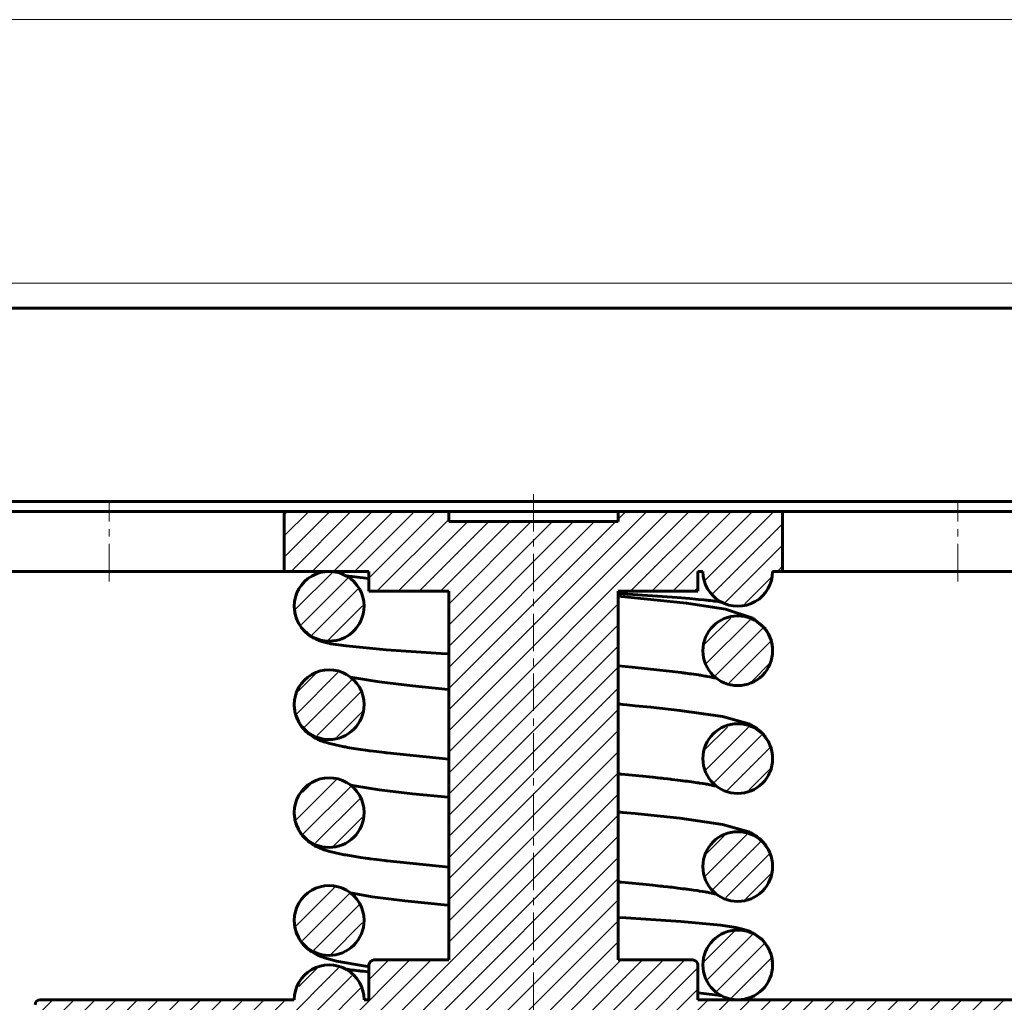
# Model space of a CAD drawing. Header units: millimetres. Extents: x 0 to 469, y 0 to 350.
# Tile 3 of 4: x 113 to 310, y 153 to 350. Entities that reach past the tile are written whole.
import ezdxf

# ---------------------------------------------------------------- set-up
doc = ezdxf.new("R2010")
doc.units = ezdxf.units.MM
for name, pattern in [('K5LT_AXLED', [12, 7.5, -1.5, 1.5, -1.5]), ('K5LT_BASIC', [0]), ('K5LT_THIN', [0]), ('K5LT_THIN_INCLUDED_TO_HATCHING', [0])]:
    doc.linetypes.add(name, pattern=pattern)
doc.layers.add('Системный слой (1)', color=251, linetype='Continuous', true_color=0x6c6c6c)

# ---------------------------------------------------------------- blocks, each defined once
blk = doc.blocks.new('U0')
at = {"layer": 'Системный слой (1)', "color": 143, "linetype": 'K5LT_BASIC', "lineweight": 60, "true_color": 0x33acca}
for start, end in [(0.0055, 180.0082), (180.0082, 281.5032), (281.5032, 0.0056)]:
    blk.add_arc((174.67, 232.17), 7, start, end, dxfattribs=at)
blk = doc.blocks.new('U1')
at = {"layer": 'Системный слой (1)', "color": 143, "linetype": 'K5LT_BASIC', "lineweight": 60, "true_color": 0x33acca}
for start, end in [(0.0079, 180.0055), (180.0055, 270), (270, 0.0079)]:
    blk.add_arc((256.67, 160.17), 7, start, end, dxfattribs=at)
blk = doc.blocks.new('U2')
at = {"layer": 'Системный слой (1)', "color": 143, "linetype": 'K5LT_BASIC', "lineweight": 60, "true_color": 0x33acca}
for start, end in [(0.0039, 180.0054), (180.0054, 270), (270, 0.0039)]:
    blk.add_arc((174.67, 190.75), 7, start, end, dxfattribs=at)
blk = doc.blocks.new('U3')
at = {"layer": 'Системный слой (1)', "color": 143, "linetype": 'K5LT_BASIC', "lineweight": 60, "true_color": 0x33acca}
for start, end in [(0.0039, 180.0054), (180.0054, 270), (270, 0.0039)]:
    blk.add_arc((174.67, 212.42), 7, start, end, dxfattribs=at)
blk = doc.blocks.new('U4')
at = {"layer": 'Системный слой (1)', "color": 143, "linetype": 'K5LT_BASIC', "lineweight": 60, "true_color": 0x33acca}
for start, end in [(0.0349, 180.0067), (180.0067, 270), (270, 0.0349)]:
    blk.add_arc((256.67, 179.92), 7, start, end, dxfattribs=at)
blk = doc.blocks.new('U5')
at = {"layer": 'Системный слой (1)', "color": 143, "linetype": 'K5LT_BASIC', "lineweight": 60, "true_color": 0x33acca}
for start, end in [(0.0349, 180.0067), (180.0067, 270), (270, 0.0349)]:
    blk.add_arc((256.67, 223.25), 7, start, end, dxfattribs=at)
blk = doc.blocks.new('U6')
at = {"layer": 'Системный слой (1)', "color": 143, "linetype": 'K5LT_BASIC', "lineweight": 60, "true_color": 0x33acca}
for start, end in [(0.0349, 180.0067), (180.0067, 270), (270, 0.0349)]:
    blk.add_arc((256.67, 201.59), 7, start, end, dxfattribs=at)
blk = doc.blocks.new('U7')
at = {"layer": 'Системный слой (1)', "color": 143, "linetype": 'K5LT_BASIC', "lineweight": 60, "true_color": 0x33acca}
for start, end in [(0.0039, 180.0054), (180.0054, 270), (270, 0.0039)]:
    blk.add_arc((174.67, 169.09), 7, start, end, dxfattribs=at)
blk = doc.blocks.new('U8')
at = {"layer": 'Системный слой (1)', "color": 143, "linetype": 'K5LT_BASIC', "lineweight": 60, "true_color": 0x33acca}
for p, q in [((177.98, 238.34), (177.98, 238.34)), ((177.98, 238.34), (177.98, 238.34)), ((177.98, 238.34), (177.98, 238.34)), ((177.98, 238.34), (177.98, 238.34)), ((177.98, 238.34), (177.98, 238.34)), ((177.98, 238.34), (177.98, 238.34)), ((177.98, 238.34), (177.98, 238.34)), ((177.98, 238.34), (177.99, 238.33)), ((177.99, 238.33), (178.01, 238.33)), ((178.01, 238.33), (178.04, 238.33)), ((178.04, 238.33), (178.11, 238.31)), ((178.11, 238.31), (178.25, 238.29)), ((178.25, 238.29), (178.56, 238.24)), ((178.56, 238.24), (179.28, 238.15)), ((179.28, 238.15), (180.9, 237.95)), ((180.9, 237.95), (182.66, 237.77)), ((182.66, 237.77), (182.66, 237.77)), ((182.66, 237.77), (182.66, 237.77)), ((182.66, 237.77), (182.66, 237.77)), ((182.66, 237.77), (182.66, 237.77)), ((182.66, 237.77), (182.66, 237.77)), ((182.66, 237.77), (182.66, 237.77)), ((182.66, 237.77), (182.66, 237.77)), ((182.66, 237.77), (182.67, 237.77)), ((182.67, 237.77), (182.67, 237.77))]:
    blk.add_line(p, q, dxfattribs=at)
blk = doc.blocks.new('U9')
at = {"layer": 'Системный слой (1)', "color": 143, "linetype": 'K5LT_BASIC', "lineweight": 60, "true_color": 0x33acca}
for p, q in [((177.98, 159.34), (178, 159.33)), ((178, 159.33), (178.02, 159.33)), ((178.02, 159.33), (178.02, 159.33)), ((178.02, 159.33), (178.03, 159.33)), ((178.03, 159.33), (178.03, 159.33)), ((178.03, 159.33), (178.03, 159.33)), ((178.03, 159.33), (178.03, 159.33)), ((178.03, 159.33), (178.04, 159.33)), ((178.04, 159.33), (178.04, 159.33)), ((178.04, 159.33), (178.05, 159.32)), ((178.05, 159.32), (178.06, 159.32)), ((178.06, 159.32), (178.07, 159.32)), ((178.07, 159.32), (178.07, 159.32)), ((178.07, 159.32), (178.09, 159.32)), ((178.09, 159.32), (178.12, 159.31)), ((178.12, 159.31), (178.18, 159.3)), ((178.18, 159.3), (178.31, 159.28)), ((178.31, 159.28), (178.6, 159.24)), ((178.6, 159.24), (179.25, 159.15)), ((179.25, 159.15), (179.28, 159.15)), ((179.28, 159.15), (179.33, 159.14)), ((179.33, 159.14), (179.44, 159.12)), ((179.44, 159.12), (179.66, 159.1)), ((179.66, 159.1), (180.12, 159.04)), ((180.12, 159.04), (180.54, 158.99)), ((180.54, 158.99), (180.56, 158.99)), ((180.56, 158.99), (180.62, 158.98)), ((180.62, 158.98), (180.74, 158.97)), ((180.74, 158.97), (180.98, 158.94)), ((180.98, 158.94), (181.48, 158.89)), ((181.48, 158.89), (182.51, 158.79)), ((182.51, 158.79), (182.67, 158.77))]:
    blk.add_line(p, q, dxfattribs=at)
blk = doc.blocks.new('U10')
at = {"layer": 'Системный слой (1)', "color": 143, "linetype": 'K5LT_BASIC', "lineweight": 60, "true_color": 0x33acca}
for p, q in [((167.67, 232.17), (167.76, 231.02)), ((167.76, 231.02), (167.76, 231)), ((167.76, 231), (167.77, 230.96)), ((167.77, 230.96), (167.79, 230.86)), ((167.79, 230.86), (167.82, 230.68)), ((167.82, 230.68), (167.91, 230.32)), ((167.91, 230.32), (168.03, 229.92)), ((168.03, 229.92), (168.04, 229.9)), ((168.04, 229.9), (168.05, 229.86)), ((168.05, 229.86), (168.08, 229.77)), ((168.08, 229.77), (168.15, 229.6)), ((168.15, 229.6), (168.29, 229.26)), ((168.29, 229.26), (168.46, 228.9)), ((168.46, 228.9), (168.47, 228.88)), ((168.47, 228.88), (168.5, 228.84)), ((168.5, 228.84), (168.54, 228.76)), ((168.54, 228.76), (168.63, 228.6)), ((168.63, 228.6), (168.82, 228.29)), ((168.82, 228.29), (169.03, 227.97)), ((169.03, 227.97), (169.05, 227.96)), ((169.05, 227.96), (169.07, 227.92)), ((169.07, 227.92), (169.13, 227.85)), ((169.13, 227.85), (169.23, 227.71)), ((169.23, 227.71), (169.46, 227.45)), ((169.46, 227.45), (169.93, 226.96)), ((169.93, 226.96), (170.89, 226.19)), ((170.89, 226.19), (171.22, 225.98)), ((171.22, 225.98), (171.23, 225.98)), ((171.23, 225.98), (171.23, 225.97)), ((171.23, 225.97), (171.23, 225.97)), ((171.23, 225.97), (171.24, 225.97)), ((171.24, 225.97), (171.24, 225.97)), ((171.24, 225.97), (171.24, 225.97)), ((171.24, 225.97), (171.25, 225.96)), ((171.25, 225.96), (171.25, 225.96)), ((171.25, 225.96), (171.26, 225.96)), ((171.26, 225.96), (171.27, 225.95)), ((171.27, 225.95), (171.3, 225.94)), ((171.3, 225.94), (171.34, 225.91)), ((171.34, 225.91), (171.44, 225.85)), ((171.44, 225.85), (171.63, 225.75)), ((171.63, 225.75), (171.87, 225.63)), ((171.87, 225.63), (171.92, 225.61)), ((171.92, 225.61), (171.94, 225.6)), ((171.94, 225.6), (171.95, 225.59)), ((171.95, 225.59), (171.98, 225.57)), ((171.98, 225.57), (172, 225.57)), ((172, 225.57), (172.01, 225.56)), ((172.01, 225.56), (172.01, 225.56)), ((172.01, 225.56), (172.02, 225.56)), ((172.02, 225.56), (172.03, 225.55)), ((172.03, 225.55), (172.06, 225.54)), ((172.06, 225.54), (172.08, 225.53)), ((172.08, 225.53), (172.09, 225.53)), ((172.09, 225.53), (172.1, 225.52)), ((172.1, 225.52), (172.12, 225.51)), ((172.12, 225.51), (172.14, 225.51)), ((172.14, 225.51), (172.2, 225.48)), ((172.2, 225.48), (172.26, 225.45)), ((172.26, 225.45), (172.37, 225.41)), ((172.37, 225.41), (172.57, 225.32)), ((172.57, 225.32), (172.97, 225.18)), ((172.97, 225.18), (173.69, 224.97)), ((173.69, 224.97), (175.03, 224.66)), ((175.03, 224.66), (178.06, 224.21)), ((178.06, 224.21), (186.1, 223.45)), ((186.1, 223.45), (197.12, 222.71)), ((197.12, 222.71), (198.67, 222.62))]:
    blk.add_line(p, q, dxfattribs=at)
blk = doc.blocks.new('U11')
at = {"layer": 'Системный слой (1)', "color": 143, "linetype": 'K5LT_BASIC', "lineweight": 60, "true_color": 0x33acca}
for p, q in [((167.67, 169.08), (167.76, 167.94)), ((167.76, 167.94), (167.76, 167.92)), ((167.76, 167.92), (167.77, 167.87)), ((167.77, 167.87), (167.79, 167.78)), ((167.79, 167.78), (167.82, 167.59)), ((167.82, 167.59), (167.91, 167.23)), ((167.91, 167.23), (168.02, 166.83)), ((168.02, 166.83), (168.03, 166.81)), ((168.03, 166.81), (168.05, 166.77)), ((168.05, 166.77), (168.08, 166.68)), ((168.08, 166.68), (168.14, 166.5)), ((168.14, 166.5), (168.28, 166.16)), ((168.28, 166.16), (168.45, 165.8)), ((168.45, 165.8), (168.46, 165.78)), ((168.46, 165.78), (168.48, 165.74)), ((168.48, 165.74), (168.52, 165.66)), ((168.52, 165.66), (168.61, 165.5)), ((168.61, 165.5), (168.8, 165.19)), ((168.8, 165.19), (169.02, 164.86)), ((169.02, 164.86), (169.03, 164.85)), ((169.03, 164.85), (169.05, 164.81)), ((169.05, 164.81), (169.1, 164.75)), ((169.1, 164.75), (169.2, 164.62)), ((169.2, 164.62), (169.4, 164.37)), ((169.4, 164.37), (169.81, 163.92)), ((169.81, 163.92), (170.07, 163.66)), ((170.07, 163.66), (170.59, 163.22)), ((170.59, 163.22), (170.87, 163.01)), ((170.87, 163.01), (171.1, 162.85)), ((171.1, 162.85), (171.84, 162.41)), ((171.84, 162.41), (172.48, 162.09)), ((172.48, 162.09), (173.71, 161.61)), ((173.71, 161.61), (176.15, 160.95)), ((176.15, 160.95), (181.94, 159.95)), ((181.94, 159.95), (182.67, 159.85))]:
    blk.add_line(p, q, dxfattribs=at)
blk = doc.blocks.new('U12')
at = {"layer": 'Системный слой (1)', "color": 143, "linetype": 'K5LT_BASIC', "lineweight": 60, "true_color": 0x33acca}
for p, q in [((232.91, 176.83), (232.67, 176.86)), ((233.11, 176.81), (232.91, 176.83)), ((233.24, 176.8), (233.11, 176.81)), ((233.33, 176.79), (233.24, 176.8)), ((237.61, 176.38), (233.33, 176.79)), ((239.63, 176.17), (237.61, 176.38)), ((240.6, 176.07), (239.63, 176.17)), ((241.08, 176.01), (240.6, 176.07)), ((241.32, 175.99), (241.08, 176.01)), ((241.43, 175.98), (241.32, 175.99)), ((241.49, 175.97), (241.43, 175.98)), ((241.75, 175.94), (241.49, 175.97)), ((242.64, 175.84), (241.75, 175.94)), ((243.08, 175.79), (242.64, 175.84)), ((243.29, 175.76), (243.08, 175.79)), ((243.4, 175.75), (243.29, 175.76)), ((243.45, 175.75), (243.4, 175.75)), ((244.65, 175.6), (243.45, 175.75)), ((245.65, 175.48), (244.65, 175.6)), ((246.13, 175.42), (245.65, 175.48)), ((246.36, 175.38), (246.13, 175.42)), ((246.48, 175.37), (246.36, 175.38)), ((246.54, 175.36), (246.48, 175.37)), ((247.82, 175.18), (246.54, 175.36)), ((248.5, 175.09), (247.82, 175.18)), ((248.82, 175.04), (248.5, 175.09)), ((248.98, 175.01), (248.82, 175.04)), ((249.06, 175), (248.98, 175.01)), ((249.1, 174.99), (249.06, 175)), ((249.64, 174.91), (249.1, 174.99)), ((250.1, 174.83), (249.64, 174.91)), ((250.32, 174.79), (250.1, 174.83)), ((250.43, 174.77), (250.32, 174.79)), ((250.48, 174.77), (250.43, 174.77)), ((250.51, 174.76), (250.48, 174.77)), ((251.04, 174.66), (250.51, 174.76)), ((251.37, 174.6), (251.04, 174.66)), ((251.53, 174.57), (251.37, 174.6)), ((251.61, 174.55), (251.53, 174.57)), ((251.65, 174.55), (251.61, 174.55)), ((251.67, 174.54), (251.65, 174.55)), ((251.68, 174.54), (251.67, 174.54)), ((251.94, 174.48), (251.68, 174.54)), ((252.09, 174.45), (251.94, 174.48)), ((252.38, 174.38), (252.09, 174.45))]:
    blk.add_line(p, q, dxfattribs=at)
blk = doc.blocks.new('U13')
at = {"layer": 'Системный слой (1)', "color": 143, "linetype": 'K5LT_BASIC', "lineweight": 60, "true_color": 0x33acca}
for p, q in [((167.67, 212.35), (167.67, 212.42)), ((167.67, 212.22), (167.67, 212.35)), ((167.67, 212.16), (167.67, 212.22)), ((167.67, 212.13), (167.67, 212.16)), ((167.67, 212.12), (167.67, 212.13)), ((167.7, 211.72), (167.67, 212.12)), ((167.75, 211.34), (167.7, 211.72)), ((167.78, 211.15), (167.75, 211.34)), ((167.79, 211.06), (167.78, 211.15)), ((167.8, 211.01), (167.79, 211.06)), ((167.81, 210.99), (167.8, 211.01)), ((167.9, 210.59), (167.81, 210.99)), ((168.01, 210.23), (167.9, 210.59)), ((168.06, 210.05), (168.01, 210.23)), ((168.1, 209.96), (168.06, 210.05)), ((168.11, 209.92), (168.1, 209.96)), ((168.12, 209.89), (168.11, 209.92)), ((168.27, 209.53), (168.12, 209.89)), ((168.42, 209.19), (168.27, 209.53)), ((168.51, 209.02), (168.42, 209.19)), ((168.55, 208.94), (168.51, 209.02)), ((168.58, 208.9), (168.55, 208.94)), ((168.59, 208.87), (168.58, 208.9)), ((168.82, 208.49), (168.59, 208.87)), ((169.01, 208.2), (168.82, 208.49)), ((169.11, 208.06), (169.01, 208.2)), ((169.16, 207.99), (169.11, 208.06)), ((169.19, 207.96), (169.16, 207.99)), ((169.2, 207.94), (169.19, 207.96)), ((169.34, 207.76), (169.2, 207.94)), ((169.59, 207.48), (169.34, 207.76)), ((169.71, 207.35), (169.59, 207.48)), ((169.77, 207.29), (169.71, 207.35)), ((169.8, 207.26), (169.77, 207.29)), ((169.82, 207.24), (169.8, 207.26)), ((170.08, 206.99), (169.82, 207.24)), ((170.39, 206.71), (170.08, 206.99)), ((170.54, 206.59), (170.39, 206.71)), ((170.62, 206.53), (170.54, 206.59)), ((170.66, 206.5), (170.62, 206.53)), ((170.68, 206.49), (170.66, 206.5)), ((170.97, 206.27), (170.68, 206.49)), ((171.34, 206.03), (170.97, 206.27)), ((171.51, 205.93), (171.34, 206.03)), ((171.6, 205.88), (171.51, 205.93)), ((171.64, 205.85), (171.6, 205.88)), ((171.66, 205.84), (171.64, 205.85)), ((172.08, 205.62), (171.66, 205.84)), ((172.42, 205.45), (172.08, 205.62)), ((172.59, 205.37), (172.42, 205.45)), ((172.68, 205.34), (172.59, 205.37)), ((172.72, 205.32), (172.68, 205.34)), ((172.74, 205.31), (172.72, 205.32)), ((172.89, 205.25), (172.74, 205.31)), ((173.08, 205.17), (172.89, 205.25)), ((173.21, 205.12), (173.08, 205.17)), ((173.3, 205.09), (173.21, 205.12)), ((173.37, 205.06), (173.3, 205.09)), ((173.44, 205.04), (173.37, 205.06)), ((173.52, 205.01), (173.44, 205.04)), ((173.67, 204.96), (173.52, 205.01)), ((174.57, 204.68), (173.67, 204.96)), ((176.19, 204.27), (174.57, 204.68)), ((176.82, 204.14), (176.19, 204.27)), ((177.4, 204.02), (176.82, 204.14)), ((177.7, 203.96), (177.4, 204.02)), ((177.85, 203.94), (177.7, 203.96)), ((177.93, 203.92), (177.85, 203.94)), ((177.96, 203.92), (177.93, 203.92)), ((178.32, 203.85), (177.96, 203.92)), ((179.15, 203.71), (178.32, 203.85)), ((180.97, 203.42), (179.15, 203.71)), ((181.95, 203.28), (180.97, 203.42)), ((182.46, 203.21), (181.95, 203.28)), ((182.72, 203.18), (182.46, 203.21)), ((182.85, 203.16), (182.72, 203.18)), ((182.91, 203.15), (182.85, 203.16)), ((184.15, 202.99), (182.91, 203.15)), ((185.26, 202.85), (184.15, 202.99)), ((185.83, 202.79), (185.26, 202.85)), ((186.11, 202.75), (185.83, 202.79)), ((186.26, 202.74), (186.11, 202.75)), ((186.33, 202.73), (186.26, 202.74)), ((198.67, 201.47), (186.33, 202.73))]:
    blk.add_line(p, q, dxfattribs=at)
blk = doc.blocks.new('U14')
at = {"layer": 'Системный слой (1)', "color": 143, "linetype": 'K5LT_BASIC', "lineweight": 60, "true_color": 0x33acca}
for p, q in [((178.95, 174.62), (183.29, 173.85)), ((183.29, 173.85), (189.89, 173.03)), ((189.89, 173.03), (198.42, 172.17)), ((198.42, 172.17), (198.67, 172.15))]:
    blk.add_line(p, q, dxfattribs=at)
blk = doc.blocks.new('U15')
at = {"layer": 'Системный слой (1)', "color": 143, "linetype": 'K5LT_BASIC', "lineweight": 60, "true_color": 0x33acca}
for p, q in [((232.67, 234.2), (246.39, 232.78)), ((246.39, 232.78), (254.23, 231.59)), ((254.23, 231.59), (259.7, 229.81)), ((259.7, 229.81), (262.22, 227.61)), ((262.22, 227.61), (262.24, 227.59)), ((262.24, 227.59), (262.26, 227.55)), ((262.26, 227.55), (262.32, 227.47)), ((262.32, 227.47), (262.42, 227.32)), ((262.42, 227.32), (262.63, 227)), ((262.63, 227), (262.82, 226.66)), ((262.82, 226.66), (262.83, 226.64)), ((262.83, 226.64), (262.85, 226.6)), ((262.85, 226.6), (262.89, 226.51)), ((262.89, 226.51), (262.97, 226.35)), ((262.97, 226.35), (263.13, 226)), ((263.13, 226), (263.27, 225.63)), ((263.27, 225.63), (263.27, 225.6)), ((263.27, 225.6), (263.29, 225.56)), ((263.29, 225.56), (263.32, 225.47)), ((263.32, 225.47), (263.37, 225.29)), ((263.37, 225.29), (263.47, 224.92)), ((263.47, 224.92), (263.55, 224.53)), ((263.55, 224.53), (263.56, 224.5)), ((263.56, 224.5), (263.57, 224.46)), ((263.57, 224.46), (263.58, 224.36)), ((263.58, 224.36), (263.61, 224.18)), ((263.61, 224.18), (263.65, 223.8)), ((263.65, 223.8), (263.66, 223.4)), ((263.66, 223.4), (263.67, 223.38)), ((263.67, 223.38), (263.67, 223.36)), ((263.67, 223.36), (263.67, 223.3)), ((263.67, 223.3), (263.67, 223.26))]:
    blk.add_line(p, q, dxfattribs=at)
blk = doc.blocks.new('U16')
at = {"layer": 'Системный слой (1)', "color": 143, "linetype": 'K5LT_BASIC', "lineweight": 60, "true_color": 0x33acca}
for p, q in [((234.21, 169.63), (232.67, 169.72)), ((245.23, 168.89), (234.21, 169.63)), ((253.27, 168.13), (245.23, 168.89)), ((256.3, 167.67), (253.27, 168.13)), ((257.65, 167.37), (256.3, 167.67)), ((258.37, 167.15), (257.65, 167.37)), ((258.76, 167.01), (258.37, 167.15)), ((258.97, 166.93), (258.76, 167.01)), ((259.08, 166.88), (258.97, 166.93)), ((259.13, 166.86), (259.08, 166.88)), ((259.2, 166.83), (259.13, 166.86)), ((259.21, 166.83), (259.2, 166.83)), ((259.23, 166.82), (259.21, 166.83)), ((259.24, 166.81), (259.23, 166.82)), ((259.25, 166.81), (259.24, 166.81)), ((259.28, 166.8), (259.25, 166.81)), ((259.3, 166.79), (259.28, 166.8)), ((259.31, 166.78), (259.3, 166.79)), ((259.32, 166.78), (259.31, 166.78)), ((259.33, 166.77), (259.32, 166.78)), ((259.32, 166.78), (259.32, 166.78)), ((259.35, 166.76), (259.33, 166.77)), ((259.38, 166.75), (259.35, 166.76)), ((259.39, 166.74), (259.38, 166.75)), ((259.42, 166.73), (259.39, 166.74)), ((259.46, 166.71), (259.42, 166.73)), ((259.71, 166.59), (259.46, 166.71)), ((259.89, 166.48), (259.71, 166.59)), ((259.99, 166.43), (259.89, 166.48)), ((260.04, 166.4), (259.99, 166.43)), ((260.06, 166.39), (260.04, 166.4)), ((260.07, 166.38), (260.06, 166.39)), ((260.08, 166.38), (260.07, 166.38)), ((260.09, 166.37), (260.08, 166.38)), ((260.08, 166.38), (260.08, 166.38)), ((260.1, 166.37), (260.09, 166.37)), ((260.09, 166.37), (260.09, 166.37)), ((260.1, 166.36), (260.1, 166.37)), ((260.1, 166.37), (260.1, 166.37)), ((260.11, 166.36), (260.1, 166.36)), ((260.44, 166.15), (260.11, 166.36)), ((260.11, 166.36), (260.11, 166.36)), ((261.41, 165.38), (260.44, 166.15)), ((261.88, 164.89), (261.41, 165.38)), ((262.1, 164.63), (261.88, 164.89)), ((262.21, 164.49), (262.1, 164.63)), ((262.26, 164.42), (262.21, 164.49)), ((262.29, 164.38), (262.26, 164.42)), ((262.3, 164.36), (262.29, 164.38)), ((262.52, 164.05), (262.3, 164.36)), ((262.71, 163.74), (262.52, 164.05)), ((262.79, 163.58), (262.71, 163.74)), ((262.84, 163.5), (262.79, 163.58)), ((262.86, 163.46), (262.84, 163.5)), ((262.87, 163.44), (262.86, 163.46)), ((263.04, 163.08), (262.87, 163.44)), ((263.18, 162.74), (263.04, 163.08)), ((263.25, 162.57), (263.18, 162.74)), ((263.28, 162.48), (263.25, 162.57)), ((263.3, 162.44), (263.28, 162.48)), ((263.3, 162.41), (263.3, 162.44)), ((263.42, 162.01), (263.3, 162.41)), ((263.51, 161.65), (263.42, 162.01)), ((263.55, 161.47), (263.51, 161.65)), ((263.56, 161.38), (263.55, 161.47)), ((263.57, 161.34), (263.56, 161.38)), ((263.57, 161.31), (263.57, 161.34)), ((263.67, 160.17), (263.57, 161.31))]:
    blk.add_line(p, q, dxfattribs=at)
blk = doc.blocks.new('U17')
at = {"layer": 'Системный слой (1)', "color": 143, "linetype": 'K5LT_BASIC', "lineweight": 60, "true_color": 0x33acca}
for p, q in [((235.5, 219.92), (232.67, 220.19)), ((241.06, 219.35), (235.5, 219.92)), ((243.57, 219.07), (241.06, 219.35)), ((244.74, 218.92), (243.57, 219.07)), ((245.3, 218.85), (244.74, 218.92)), ((245.58, 218.82), (245.3, 218.85)), ((245.72, 218.8), (245.58, 218.82)), ((245.76, 218.8), (245.72, 218.8)), ((245.81, 218.79), (245.76, 218.8)), ((245.86, 218.78), (245.81, 218.79)), ((245.88, 218.78), (245.86, 218.78)), ((246.08, 218.76), (245.88, 218.78)), ((246.28, 218.73), (246.08, 218.76)), ((246.67, 218.68), (246.28, 218.73)), ((247.06, 218.62), (246.67, 218.68)), ((247.31, 218.59), (247.06, 218.62)), ((248.31, 218.45), (247.31, 218.59)), ((248.78, 218.38), (248.31, 218.45)), ((249.01, 218.34), (248.78, 218.38)), ((249.12, 218.32), (249.01, 218.34)), ((249.18, 218.31), (249.12, 218.32)), ((249.21, 218.31), (249.18, 218.31)), ((249.72, 218.23), (249.21, 218.31)), ((250.16, 218.16), (249.72, 218.23)), ((250.37, 218.12), (250.16, 218.16)), ((250.47, 218.1), (250.37, 218.12)), ((250.52, 218.09), (250.47, 218.1)), ((250.55, 218.09), (250.52, 218.09)), ((251.05, 217.99), (250.55, 218.09)), ((251.38, 217.93), (251.05, 217.99)), ((251.53, 217.9), (251.38, 217.93)), ((251.61, 217.89), (251.53, 217.9)), ((251.65, 217.88), (251.61, 217.89)), ((251.67, 217.87), (251.65, 217.88)), ((251.88, 217.83), (251.67, 217.87)), ((252.06, 217.79), (251.88, 217.83)), ((252.38, 217.72), (252.06, 217.79))]:
    blk.add_line(p, q, dxfattribs=at)
blk = doc.blocks.new('U18')
at = {"layer": 'Системный слой (1)', "color": 143, "linetype": 'K5LT_BASIC', "lineweight": 60, "true_color": 0x33acca}
for p, q in [((232.91, 198.5), (232.67, 198.52)), ((233.11, 198.48), (232.91, 198.5)), ((233.24, 198.47), (233.11, 198.48)), ((233.33, 198.46), (233.24, 198.47)), ((237.61, 198.04), (233.33, 198.46)), ((239.63, 197.84), (237.61, 198.04)), ((240.6, 197.73), (239.63, 197.84)), ((241.08, 197.68), (240.6, 197.73)), ((241.32, 197.66), (241.08, 197.68)), ((241.43, 197.64), (241.32, 197.66)), ((241.49, 197.64), (241.43, 197.64)), ((241.75, 197.61), (241.49, 197.64)), ((242.64, 197.51), (241.75, 197.61)), ((243.08, 197.46), (242.64, 197.51)), ((243.29, 197.43), (243.08, 197.46)), ((243.4, 197.42), (243.29, 197.43)), ((243.45, 197.41), (243.4, 197.42)), ((244.65, 197.27), (243.45, 197.41)), ((245.65, 197.14), (244.65, 197.27)), ((246.13, 197.08), (245.65, 197.14)), ((246.36, 197.05), (246.13, 197.08)), ((246.48, 197.04), (246.36, 197.05)), ((246.54, 197.03), (246.48, 197.04)), ((247.82, 196.85), (246.54, 197.03)), ((248.5, 196.75), (247.82, 196.85)), ((248.82, 196.7), (248.5, 196.75)), ((248.98, 196.68), (248.82, 196.7)), ((249.06, 196.67), (248.98, 196.68)), ((249.1, 196.66), (249.06, 196.67)), ((249.64, 196.57), (249.1, 196.66)), ((250.1, 196.5), (249.64, 196.57)), ((250.32, 196.46), (250.1, 196.5)), ((250.43, 196.44), (250.32, 196.46)), ((250.48, 196.43), (250.43, 196.44)), ((250.51, 196.43), (250.48, 196.43)), ((251.04, 196.33), (250.51, 196.43)), ((251.37, 196.27), (251.04, 196.33)), ((251.53, 196.24), (251.37, 196.27)), ((251.61, 196.22), (251.53, 196.24)), ((251.65, 196.21), (251.61, 196.22)), ((251.67, 196.21), (251.65, 196.21)), ((251.68, 196.2), (251.67, 196.21)), ((251.94, 196.15), (251.68, 196.2)), ((252.09, 196.12), (251.94, 196.15)), ((252.38, 196.05), (252.09, 196.12))]:
    blk.add_line(p, q, dxfattribs=at)
blk = doc.blocks.new('U19')
at = {"layer": 'Системный слой (1)', "color": 143, "linetype": 'K5LT_BASIC', "lineweight": 60, "true_color": 0x33acca}
for p, q in [((238.55, 234.34), (232.67, 234.71)), ((244.49, 233.92), (238.55, 234.34)), ((247.06, 233.71), (244.49, 233.92)), ((248.22, 233.61), (247.06, 233.71)), ((248.77, 233.55), (248.22, 233.61)), ((249.85, 233.45), (248.77, 233.55)), ((250.35, 233.39), (249.85, 233.45)), ((250.59, 233.37), (250.35, 233.39)), ((250.71, 233.35), (250.59, 233.37)), ((250.77, 233.35), (250.71, 233.35)), ((250.8, 233.34), (250.77, 233.35)), ((251.21, 233.3), (250.8, 233.34)), ((251.68, 233.24), (251.21, 233.3)), ((251.9, 233.21), (251.68, 233.24)), ((252, 233.2), (251.9, 233.21)), ((252.06, 233.19), (252, 233.2)), ((252.08, 233.19), (252.06, 233.19)), ((252.73, 233.1), (252.08, 233.19)), ((253.02, 233.06), (252.73, 233.1)), ((253.15, 233.03), (253.02, 233.06)), ((253.21, 233.02), (253.15, 233.03)), ((253.24, 233.02), (253.21, 233.02)), ((253.26, 233.02), (253.24, 233.02)), ((253.27, 233.02), (253.26, 233.02)), ((253.28, 233.01), (253.27, 233.02)), ((253.27, 233.02), (253.27, 233.02)), ((253.29, 233.01), (253.28, 233.01)), ((253.3, 233.01), (253.29, 233.01)), ((253.29, 233.01), (253.29, 233.01)), ((253.31, 233.01), (253.3, 233.01)), ((253.3, 233.01), (253.3, 233.01)), ((253.3, 233.01), (253.3, 233.01)), ((253.32, 233.01), (253.31, 233.01)), ((253.31, 233.01), (253.31, 233.01)), ((253.33, 233.01), (253.32, 233.01)), ((253.36, 233), (253.33, 233.01))]:
    blk.add_line(p, q, dxfattribs=at)
blk = doc.blocks.new('U20')
at = {"layer": 'Системный слой (1)', "color": 143, "linetype": 'K5LT_BASIC', "lineweight": 60, "true_color": 0x33acca}
for p, q in [((248.68, 154.56), (248.67, 154.56)), ((248.67, 154.56), (248.67, 154.56)), ((248.67, 154.56), (248.67, 154.56)), ((248.67, 154.56), (248.67, 154.56)), ((248.67, 154.56), (248.67, 154.56)), ((248.67, 154.56), (248.67, 154.56)), ((248.67, 154.56), (248.67, 154.56)), ((248.67, 154.56), (248.67, 154.56)), ((248.67, 154.56), (248.67, 154.56)), ((250.43, 154.39), (248.68, 154.56)), ((252.06, 154.19), (250.43, 154.39)), ((252.77, 154.09), (252.06, 154.19)), ((253.09, 154.05), (252.77, 154.09)), ((253.22, 154.02), (253.09, 154.05)), ((253.29, 154.01), (253.22, 154.02)), ((253.32, 154.01), (253.29, 154.01)), ((253.34, 154), (253.32, 154.01)), ((253.35, 154), (253.34, 154)), ((253.36, 154), (253.35, 154)), ((253.35, 154), (253.35, 154)), ((253.35, 154), (253.35, 154)), ((253.36, 154), (253.36, 154)), ((253.36, 154), (253.36, 154)), ((253.36, 154), (253.36, 154)), ((253.36, 154), (253.36, 154))]:
    blk.add_line(p, q, dxfattribs=at)
blk = doc.blocks.new('U21')
at = {"layer": 'Системный слой (1)', "color": 143, "linetype": 'K5LT_BASIC', "lineweight": 60, "true_color": 0x33acca}
for p, q in [((178.95, 217.95), (179.75, 217.78)), ((179.75, 217.78), (184.7, 216.99)), ((184.7, 216.99), (191.37, 216.2)), ((191.37, 216.2), (198.56, 215.49)), ((198.56, 215.49), (198.67, 215.48)), ((232.67, 212.53), (232.7, 212.53)), ((232.7, 212.53), (232.71, 212.53)), ((232.71, 212.53), (232.72, 212.53)), ((232.72, 212.53), (232.72, 212.53)), ((232.72, 212.53), (232.73, 212.53)), ((232.73, 212.53), (232.73, 212.53)), ((232.73, 212.53), (232.74, 212.53)), ((232.74, 212.53), (232.75, 212.53)), ((232.75, 212.53), (232.76, 212.52)), ((232.76, 212.52), (232.77, 212.52)), ((232.77, 212.52), (232.8, 212.52)), ((232.8, 212.52), (232.85, 212.52)), ((232.85, 212.52), (232.96, 212.51)), ((232.96, 212.51), (233.17, 212.49)), ((233.17, 212.49), (233.59, 212.45)), ((233.59, 212.45), (234.43, 212.37)), ((234.43, 212.37), (236.07, 212.21)), ((236.07, 212.21), (239.24, 211.9)), ((239.24, 211.9), (245.03, 211.27)), ((245.03, 211.27), (253.64, 210.04)), ((253.64, 210.04), (258.91, 208.55)), ((258.91, 208.55), (259.15, 208.44)), ((259.15, 208.44), (259.17, 208.43)), ((259.17, 208.43), (259.22, 208.41)), ((259.22, 208.41), (259.3, 208.36)), ((259.3, 208.36), (259.48, 208.27)), ((259.48, 208.27), (259.85, 208.06)), ((259.85, 208.06), (260.22, 207.83)), ((260.22, 207.83), (260.24, 207.82)), ((260.24, 207.82), (260.28, 207.79)), ((260.28, 207.79), (260.36, 207.74)), ((260.36, 207.74), (260.52, 207.62)), ((260.52, 207.62), (260.85, 207.36)), ((260.85, 207.36), (261.06, 207.19)), ((261.06, 207.19), (261.08, 207.18)), ((261.08, 207.18), (261.1, 207.16)), ((261.1, 207.16), (261.15, 207.11)), ((261.15, 207.11), (261.26, 207.02)), ((261.26, 207.02), (261.43, 206.85)), ((261.43, 206.85), (261.44, 206.84)), ((261.44, 206.84), (261.46, 206.82)), ((261.46, 206.82), (261.51, 206.77)), ((261.51, 206.77), (261.6, 206.68)), ((261.6, 206.68), (261.78, 206.49)), ((261.78, 206.49), (262.12, 206.07)), ((262.12, 206.07), (262.13, 206.06)), ((262.13, 206.06), (262.14, 206.05)), ((262.14, 206.05), (262.17, 206.01)), ((262.17, 206.01), (262.22, 205.94)), ((262.22, 205.94), (262.33, 205.79)), ((262.33, 205.79), (262.54, 205.48)), ((262.54, 205.48), (262.74, 205.13)), ((262.74, 205.13), (262.76, 205.11)), ((262.76, 205.11), (262.78, 205.07)), ((262.78, 205.07), (262.82, 204.99)), ((262.82, 204.99), (262.91, 204.82)), ((262.91, 204.82), (263.07, 204.48)), ((263.07, 204.48), (263.21, 204.11)), ((263.21, 204.11), (263.22, 204.09)), ((263.22, 204.09), (263.24, 204.05)), ((263.24, 204.05), (263.27, 203.96)), ((263.27, 203.96), (263.33, 203.78)), ((263.33, 203.78), (263.43, 203.42)), ((263.43, 203.42), (263.52, 203.02)), ((263.52, 203.02), (263.53, 203)), ((263.53, 203), (263.54, 202.95)), ((263.54, 202.95), (263.55, 202.86)), ((263.55, 202.86), (263.58, 202.67)), ((263.58, 202.67), (263.63, 202.3)), ((263.63, 202.3), (263.66, 201.89)), ((263.66, 201.89), (263.66, 201.88)), ((263.66, 201.88), (263.66, 201.85)), ((263.66, 201.85), (263.66, 201.79)), ((263.66, 201.79), (263.67, 201.66)), ((263.67, 201.66), (263.67, 201.59))]:
    blk.add_line(p, q, dxfattribs=at)
blk = doc.blocks.new('U22')
at = {"layer": 'Системный слой (1)', "color": 143, "linetype": 'K5LT_BASIC', "lineweight": 60, "true_color": 0x33acca}
for p, q in [((167.67, 190.68), (167.67, 190.75)), ((167.67, 190.56), (167.67, 190.68)), ((167.67, 190.5), (167.67, 190.56)), ((167.67, 190.47), (167.67, 190.5)), ((167.67, 190.45), (167.67, 190.47)), ((167.7, 190.05), (167.67, 190.45)), ((167.75, 189.67), (167.7, 190.05)), ((167.78, 189.49), (167.75, 189.67)), ((167.79, 189.39), (167.78, 189.49)), ((167.8, 189.35), (167.79, 189.39)), ((167.81, 189.32), (167.8, 189.35)), ((167.9, 188.92), (167.81, 189.32)), ((168.01, 188.56), (167.9, 188.92)), ((168.06, 188.38), (168.01, 188.56)), ((168.1, 188.29), (168.06, 188.38)), ((168.11, 188.25), (168.1, 188.29)), ((168.12, 188.23), (168.11, 188.25)), ((168.27, 187.86), (168.12, 188.23)), ((168.42, 187.52), (168.27, 187.86)), ((168.51, 187.35), (168.42, 187.52)), ((168.55, 187.27), (168.51, 187.35)), ((168.58, 187.23), (168.55, 187.27)), ((168.59, 187.21), (168.58, 187.23)), ((168.82, 186.82), (168.59, 187.21)), ((169.01, 186.53), (168.82, 186.82)), ((169.11, 186.39), (169.01, 186.53)), ((169.16, 186.33), (169.11, 186.39)), ((169.19, 186.29), (169.16, 186.33)), ((169.2, 186.28), (169.19, 186.29)), ((169.34, 186.1), (169.2, 186.28)), ((169.59, 185.82), (169.34, 186.1)), ((169.71, 185.69), (169.59, 185.82)), ((169.77, 185.62), (169.71, 185.69)), ((169.8, 185.59), (169.77, 185.62)), ((169.82, 185.57), (169.8, 185.59)), ((170.08, 185.32), (169.82, 185.57)), ((170.39, 185.05), (170.08, 185.32)), ((170.54, 184.92), (170.39, 185.05)), ((170.62, 184.86), (170.54, 184.92)), ((170.66, 184.83), (170.62, 184.86)), ((170.68, 184.82), (170.66, 184.83)), ((170.97, 184.6), (170.68, 184.82)), ((171.34, 184.37), (170.97, 184.6)), ((171.51, 184.26), (171.34, 184.37)), ((171.6, 184.21), (171.51, 184.26)), ((171.64, 184.18), (171.6, 184.21)), ((171.66, 184.17), (171.64, 184.18)), ((172.08, 183.95), (171.66, 184.17)), ((172.42, 183.78), (172.08, 183.95)), ((172.59, 183.71), (172.42, 183.78)), ((172.68, 183.67), (172.59, 183.71)), ((172.72, 183.65), (172.68, 183.67)), ((172.74, 183.64), (172.72, 183.65)), ((172.89, 183.58), (172.74, 183.64)), ((173.08, 183.5), (172.89, 183.58)), ((173.21, 183.46), (173.08, 183.5)), ((173.3, 183.42), (173.21, 183.46)), ((173.37, 183.4), (173.3, 183.42)), ((173.44, 183.37), (173.37, 183.4)), ((173.52, 183.34), (173.44, 183.37)), ((173.67, 183.29), (173.52, 183.34)), ((174.57, 183.01), (173.67, 183.29)), ((176.19, 182.61), (174.57, 183.01)), ((176.82, 182.47), (176.19, 182.61)), ((177.4, 182.36), (176.82, 182.47)), ((177.7, 182.3), (177.4, 182.36)), ((177.85, 182.27), (177.7, 182.3)), ((177.93, 182.26), (177.85, 182.27)), ((177.96, 182.25), (177.93, 182.26)), ((178.32, 182.18), (177.96, 182.25)), ((179.15, 182.04), (178.32, 182.18)), ((180.97, 181.76), (179.15, 182.04)), ((181.95, 181.62), (180.97, 181.76)), ((182.46, 181.55), (181.95, 181.62)), ((182.72, 181.51), (182.46, 181.55)), ((182.85, 181.49), (182.72, 181.51)), ((182.91, 181.49), (182.85, 181.49)), ((184.15, 181.33), (182.91, 181.49)), ((185.26, 181.19), (184.15, 181.33)), ((185.83, 181.12), (185.26, 181.19)), ((186.11, 181.09), (185.83, 181.12)), ((186.26, 181.07), (186.11, 181.09)), ((186.33, 181.06), (186.26, 181.07)), ((198.67, 179.8), (186.33, 181.06))]:
    blk.add_line(p, q, dxfattribs=at)
blk = doc.blocks.new('U23')
at = {"layer": 'Системный слой (1)', "color": 143, "linetype": 'K5LT_BASIC', "lineweight": 60, "true_color": 0x33acca}
for p, q in [((178.95, 196.29), (179.75, 196.11)), ((179.75, 196.11), (184.7, 195.32)), ((184.7, 195.32), (191.37, 194.54)), ((191.37, 194.54), (198.56, 193.82)), ((198.56, 193.82), (198.67, 193.82)), ((232.67, 190.87), (232.7, 190.86)), ((232.7, 190.86), (232.71, 190.86)), ((232.71, 190.86), (232.72, 190.86)), ((232.72, 190.86), (232.72, 190.86)), ((232.72, 190.86), (232.73, 190.86)), ((232.73, 190.86), (232.73, 190.86)), ((232.73, 190.86), (232.74, 190.86)), ((232.74, 190.86), (232.75, 190.86)), ((232.75, 190.86), (232.76, 190.86)), ((232.76, 190.86), (232.77, 190.86)), ((232.77, 190.86), (232.8, 190.85)), ((232.8, 190.85), (232.85, 190.85)), ((232.85, 190.85), (232.96, 190.84)), ((232.96, 190.84), (233.17, 190.82)), ((233.17, 190.82), (233.59, 190.78)), ((233.59, 190.78), (234.43, 190.7)), ((234.43, 190.7), (236.07, 190.55)), ((236.07, 190.55), (239.24, 190.23)), ((239.24, 190.23), (245.03, 189.61)), ((245.03, 189.61), (253.64, 188.37)), ((253.64, 188.37), (258.91, 186.89)), ((258.91, 186.89), (259.15, 186.77)), ((259.15, 186.77), (259.17, 186.76)), ((259.17, 186.76), (259.22, 186.74)), ((259.22, 186.74), (259.3, 186.7)), ((259.3, 186.7), (259.48, 186.6)), ((259.48, 186.6), (259.85, 186.39)), ((259.85, 186.39), (260.22, 186.16)), ((260.22, 186.16), (260.24, 186.15)), ((260.24, 186.15), (260.28, 186.12)), ((260.28, 186.12), (260.36, 186.07)), ((260.36, 186.07), (260.52, 185.95)), ((260.52, 185.95), (260.85, 185.7)), ((260.85, 185.7), (261.06, 185.52)), ((261.06, 185.52), (261.08, 185.51)), ((261.08, 185.51), (261.1, 185.49)), ((261.1, 185.49), (261.15, 185.44)), ((261.15, 185.44), (261.26, 185.35)), ((261.26, 185.35), (261.43, 185.18)), ((261.43, 185.18), (261.44, 185.17)), ((261.44, 185.17), (261.46, 185.15)), ((261.46, 185.15), (261.51, 185.11)), ((261.51, 185.11), (261.6, 185.01)), ((261.6, 185.01), (261.78, 184.82)), ((261.78, 184.82), (262.12, 184.41)), ((262.12, 184.41), (262.13, 184.4)), ((262.13, 184.4), (262.14, 184.38)), ((262.14, 184.38), (262.17, 184.34)), ((262.17, 184.34), (262.22, 184.27)), ((262.22, 184.27), (262.33, 184.12)), ((262.33, 184.12), (262.54, 183.81)), ((262.54, 183.81), (262.74, 183.46)), ((262.74, 183.46), (262.76, 183.44)), ((262.76, 183.44), (262.78, 183.4)), ((262.78, 183.4), (262.82, 183.32)), ((262.82, 183.32), (262.91, 183.15)), ((262.91, 183.15), (263.07, 182.81)), ((263.07, 182.81), (263.21, 182.45)), ((263.21, 182.45), (263.22, 182.42)), ((263.22, 182.42), (263.24, 182.38)), ((263.24, 182.38), (263.27, 182.29)), ((263.27, 182.29), (263.33, 182.11)), ((263.33, 182.11), (263.43, 181.75)), ((263.43, 181.75), (263.52, 181.35)), ((263.52, 181.35), (263.53, 181.33)), ((263.53, 181.33), (263.54, 181.28)), ((263.54, 181.28), (263.55, 181.19)), ((263.55, 181.19), (263.58, 181)), ((263.58, 181), (263.63, 180.63)), ((263.63, 180.63), (263.66, 180.23)), ((263.66, 180.23), (263.66, 180.21)), ((263.66, 180.21), (263.66, 180.18)), ((263.66, 180.18), (263.66, 180.12)), ((263.66, 180.12), (263.67, 180)), ((263.67, 180), (263.67, 179.92))]:
    blk.add_line(p, q, dxfattribs=at)
blk = doc.blocks.new('U24')
at = {"layer": 'Системный слой (1)', "color": 7, "linetype": 'K5LT_THIN_INCLUDED_TO_HATCHING', "lineweight": 18, "true_color": 0xffffff}
blk.add_line((37.1, 349.92), (469.1, 349.92), dxfattribs=at)
blk = doc.blocks.new('U25')
at = {"color": 7, "linetype": 'K5LT_THIN', "lineweight": 18, "true_color": 0xffffff}
blk.add_line((0, 297), (420, 297), dxfattribs=at)
at = {"color": 143, "linetype": 'K5LT_BASIC', "lineweight": 60, "true_color": 0x33acca}
blk.add_line((20, 292), (415, 292), dxfattribs=at)

msp = doc.modelspace()

# ---------------------------------------------------------------- hatches: boundary and pattern name
at = {"layer": 'Системный слой (1)'}
h = msp.add_hatch(dxfattribs=at)
h.set_pattern_fill('', angle=45, style=0, pattern_type=0)
h.set_pattern_definition([(45, (0, 0), (-2.12132, 2.12132), [])])
h.paths.add_polyline_path([(167.666, 153.169), (116.666, 153.169), (115.959, 152.876), (115.666, 152.169), (115.666, 137.169), (118.666, 137.169), (116.666, 135.169), (116.666, 133.169), (85.666, 133.169), (82.838, 134.34), (81.666, 137.169), (81.666, 230.741), (82.838, 233.569), (84.631, 234.604), (101.666, 239.169), (105.666, 239.169), (105.666, 253.169), (66.666, 253.169), (65.959, 252.876), (65.666, 252.169), (65.666, 135.169), (58.666, 135.169), (57.959, 134.876), (57.666, 134.169), (57.666, 126.169), (57.959, 125.462), (58.666, 125.169), (65.666, 125.169), (65.666, 118.169), (65.959, 117.462), (66.666, 117.169), (123.666, 117.169), (124.373, 117.462), (124.666, 118.169), (124.666, 137.169), (126.666, 137.169), (126.666, 138.169), (126.959, 138.876), (127.666, 139.169), (303.666, 139.169), (304.373, 138.876), (304.666, 138.169), (304.666, 137.169), (306.666, 137.169), (306.666, 118.169), (306.959, 117.462), (307.666, 117.169), (364.666, 117.169), (365.373, 117.462), (365.666, 118.169), (365.666, 125.169), (372.666, 125.169), (373.373, 125.462), (373.666, 126.169), (373.666, 134.169), (373.373, 134.876), (372.666, 135.169), (365.666, 135.169), (365.666, 252.169), (365.373, 252.876), (364.666, 253.169), (325.666, 253.169), (325.666, 239.169), (329.666, 239.169), (346.702, 234.604), (349.13, 232.741), (349.666, 230.741), (349.666, 137.169), (348.495, 134.34), (345.666, 133.169), (314.666, 133.169), (314.666, 135.169), (312.666, 137.169), (315.666, 137.169), (315.666, 152.169), (315.373, 152.876), (314.666, 153.169), (256.666, 153.169), (248.666, 153.169), (248.666, 160.169), (248.373, 160.876), (247.666, 161.169), (232.666, 161.169), (232.666, 235.169), (248.666, 235.169), (248.666, 239.169), (249.666, 239.169), (249.876, 237.467), (252.113, 233.853), (256.033, 232.198), (260.19, 233.12), (263.036, 236.267), (263.666, 239.169), (265.666, 239.169), (265.666, 251.169), (232.666, 251.169), (232.666, 249.169), (198.666, 249.169), (198.666, 251.169), (165.666, 251.169), (165.666, 239.169), (182.666, 239.169), (182.666, 235.169), (198.666, 235.169), (198.666, 161.169), (183.666, 161.169), (182.959, 160.876), (182.666, 160.169), (182.666, 153.169), (181.666, 153.169), (180.54, 156.976), (176.987, 159.773), (172.712, 159.891), (169.217, 157.563), (167.668, 153.331)])
h.paths.add_polyline_path([(256.666, 153.169), (260.396, 154.245), (263.281, 157.878), (263.285, 162.448), (260.699, 165.891), (256.612, 167.169), (252.54, 165.823), (250.048, 162.448), (249.933, 158.255), (252.431, 154.596), (256.528, 153.17)])
h.paths.add_polyline_path([(176.062, 225.309), (178.597, 226.376), (181.301, 229.938), (181.37, 234.183), (178.965, 237.694), (174.804, 239.167), (170.766, 237.982), (168.135, 234.688), (167.874, 230.475), (170.192, 226.785), (174.226, 225.183)])
h.paths.add_polyline_path([(174.666, 162.086), (178.689, 163.357), (181.252, 166.713), (181.417, 170.939), (179.012, 174.574), (174.967, 176.079), (170.805, 174.924), (168.16, 171.667), (167.872, 167.4), (170.127, 163.757), (174.091, 162.109)])
h.paths.add_polyline_path([(256.666, 172.919), (260.689, 174.19), (263.253, 177.549), (263.319, 182.098), (260.703, 185.638), (256.61, 186.919), (252.55, 185.58), (250.024, 182.126), (249.97, 177.879), (252.391, 174.376), (256.528, 172.92)])
h.paths.add_polyline_path([(174.666, 183.752), (178.689, 185.024), (181.252, 188.379), (181.417, 192.606), (179.012, 196.24), (174.967, 197.746), (170.805, 196.591), (168.16, 193.333), (167.872, 189.067), (170.127, 185.424), (174.091, 183.776)])
h.paths.add_polyline_path([(256.666, 194.586), (260.689, 195.857), (263.253, 199.216), (263.319, 203.764), (260.703, 207.304), (256.61, 208.585), (252.55, 207.247), (250.024, 203.793), (249.97, 199.546), (252.391, 196.043), (256.528, 194.587)])
h.paths.add_polyline_path([(174.666, 205.419), (178.689, 206.69), (181.252, 210.046), (181.417, 214.272), (179.012, 217.907), (174.967, 219.412), (170.805, 218.258), (168.16, 215), (167.872, 210.733), (170.127, 207.091), (174.091, 205.443)])
h.paths.add_polyline_path([(256.666, 216.252), (260.689, 217.524), (263.253, 220.882), (263.319, 225.431), (260.703, 228.971), (256.61, 230.252), (252.55, 228.914), (250.024, 225.46), (249.97, 221.213), (252.391, 217.71), (256.528, 216.254)])

# ---------------------------------------------------------------- linework, layer by layer
at = {"layer": 'Системный слой (1)', "color": 30, "linetype": 'K5LT_AXLED', "lineweight": 18, "true_color": 0xff8000}
for p, q in [((215.666, 115.169), (215.666, 255.169)), ((130.494, 237.169), (130.494, 253.169)), ((300.839, 237.169), (300.839, 253.169))]:
    msp.add_line(p, q, dxfattribs=at)
at = {"layer": 'Системный слой (1)', "color": 143, "linetype": 'K5LT_BASIC', "lineweight": 60, "true_color": 0x33acca}
for p, q in [((325.666, 253.169), (105.666, 253.169)), ((142.848, 251.169), (105.818, 251.169)), ((142.848, 251.169), (165.666, 251.169)), ((165.666, 251.169), (165.666, 239.169)), ((165.666, 251.169), (198.666, 251.169)), ((198.666, 249.169), (198.666, 251.169)), ((232.666, 251.169), (198.666, 251.169)), ((232.666, 249.169), (232.666, 251.169)), ((232.666, 251.169), (265.666, 251.169)), ((265.666, 251.169), (265.666, 239.169)), ((265.666, 251.169), (288.484, 251.169)), ((325.515, 251.169), (288.484, 251.169)), ((198.666, 249.169), (232.666, 249.169)), ((142.848, 239.169), (105.818, 239.169)), ((165.666, 239.169), (142.848, 239.169)), ((165.666, 239.169), (182.666, 239.169)), ((182.666, 239.169), (182.666, 235.169)), ((248.666, 239.169), (249.666, 239.169)), ((248.666, 239.169), (248.666, 235.169)), ((263.666, 239.169), (265.666, 239.169)), ((288.484, 239.169), (265.666, 239.169)), ((325.515, 239.169), (288.484, 239.169)), ((198.666, 235.169), (182.666, 235.169)), ((198.666, 161.169), (198.666, 235.169)), ((248.666, 235.169), (232.666, 235.169)), ((232.666, 161.169), (232.666, 235.169)), ((181.666, 212.419), (181.666, 212.419)), ((181.666, 190.753), (181.666, 190.753)), ((181.666, 169.086), (181.666, 169.086)), ((182.666, 153.169), (182.666, 160.169)), ((183.666, 161.169), (198.666, 161.169)), ((232.666, 161.169), (247.666, 161.169)), ((248.666, 153.169), (248.666, 160.169)), ((116.666, 153.169), (167.666, 153.169)), ((181.666, 153.169), (182.666, 153.169)), ((248.666, 153.169), (256.666, 153.169)), ((256.666, 153.169), (314.666, 153.169))]:
    msp.add_line(p, q, dxfattribs=at)
for centre, radius, start, end in [((256.666, 239.169), 7, 179.99999, 0), ((174.666, 153.169), 7, 0, 180.00001), ((183.666, 160.169), 1, 90, 180), ((247.666, 160.169), 1, 0, 90), ((116.666, 152.169), 1, 90, 180)]:
    msp.add_arc(centre, radius, start, end, dxfattribs=at)

# ---------------------------------------------------------------- block references
msp.add_blockref('U25', (0, 0))
at = {"layer": 'Системный слой (1)'}
for name in ['U24', 'U0', 'U8', 'U19', 'U15', 'U10', 'U5', 'U3', 'U17', 'U21', 'U13', 'U6', 'U2', 'U18', 'U23', 'U22', 'U4', 'U7', 'U12', 'U14', 'U11', 'U16', 'U1', 'U9', 'U20']:
    msp.add_blockref(name, (0, 0), dxfattribs=at)

doc.saveas('drawing.dxf')
